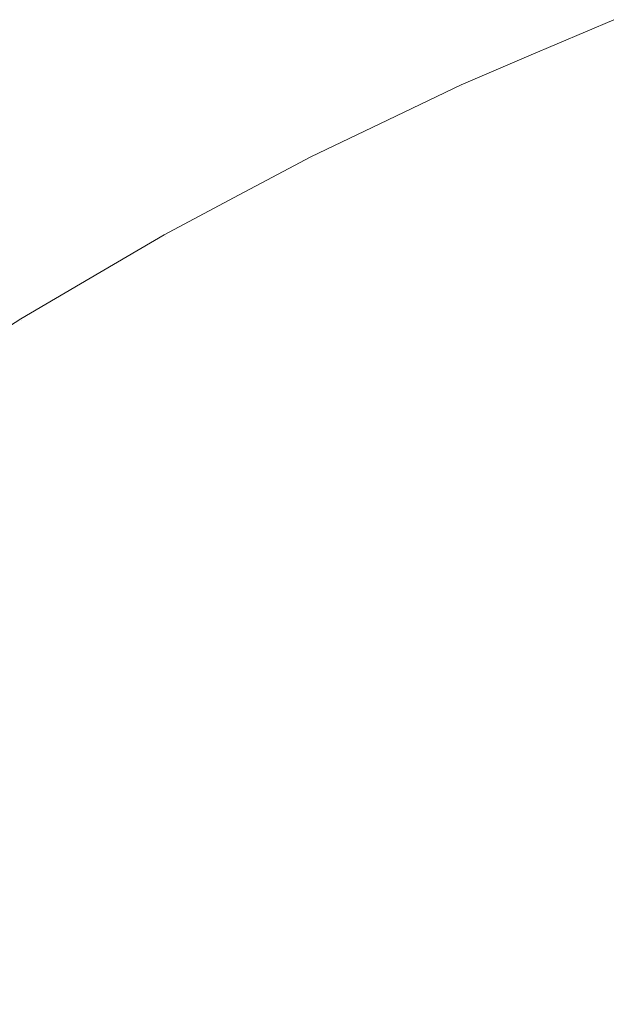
# Model space of a CAD drawing. Header units: centimetres. Extents: x -25.9 to 27.4, y -21.7 to -19.9.
# Tile 35 of 202: x -25.8399 to -25.8248, y -19.8923 to -19.8672. Entities that reach past the tile are written whole.
import ezdxf

# ---------------------------------------------------------------- set-up
doc = ezdxf.new("R2010")
doc.units = ezdxf.units.CM
doc.header["$LTSCALE"] = 2.54
doc.layers.add('Lucido design-1', color=7, linetype='Continuous')

# ---------------------------------------------------------------- blocks, each defined once
blk = doc.blocks.new('Gruppo-5-1')
at = {"color": 7, "linetype": 'Continuous', "lineweight": 9}
for points, invisible_edges in [([(-25.828652, -19.86892, 876.324458), (-25.824749, -19.867255, 876.324458), (-25.824767, -19.867211, 876.321383), (-25.826937, -19.868137, 876.321383)], 11), ([(-25.828564, -19.869115, 876.328604), (-25.82467, -19.867453, 876.328604), (-25.824749, -19.867255, 876.324458), (-25.828652, -19.86892, 876.324458)], 15), ([(-25.826937, -19.868137, 875.721383), (-25.824767, -19.867211, 875.721383), (-25.824731, -19.867299, 875.717024), (-25.828632, -19.868964, 875.717024)], 14), ([(-25.828632, -19.868964, 875.717024), (-25.824731, -19.867299, 875.717024), (-25.824632, -19.867546, 875.712891), (-25.828523, -19.869206, 875.712891)], 15), ([(-25.828405, -19.869467, 876.33274), (-25.824526, -19.867811, 876.33274), (-25.82467, -19.867453, 876.328604), (-25.828564, -19.869115, 876.328604)], 15), ([(-25.824767, -19.867211, 875.721383), (-25.826937, -19.868137, 875.721383), (-25.826937, -19.868137, 876.321383), (-25.824767, -19.867211, 876.321383)], 10), ([(-25.828523, -19.869206, 875.712891), (-25.824632, -19.867546, 875.712891), (-25.824469, -19.867951, 875.708777), (-25.828343, -19.869604, 875.708777)], 15), ([(-25.828175, -19.869975, 876.336861), (-25.824318, -19.868329, 876.336861), (-25.824526, -19.867811, 876.33274), (-25.828405, -19.869467, 876.33274)], 15), ([(-25.828343, -19.869604, 875.708777), (-25.824469, -19.867951, 875.708777), (-25.824243, -19.868514, 875.704687), (-25.828093, -19.870156, 875.704687)], 15), ([(-25.826937, -19.868137, 876.321383), (-25.828671, -19.868877, 876.321383), (-25.828652, -19.86892, 876.324458)], 10), ([(-25.828671, -19.868877, 876.321383), (-25.826937, -19.868137, 876.321383), (-25.826937, -19.868137, 875.721383), (-25.828671, -19.868877, 875.721383)], 10), ([(-25.828632, -19.868964, 875.717024), (-25.828671, -19.868877, 875.721383), (-25.826937, -19.868137, 875.721383)], 9), ([(-25.827874, -19.87064, 876.340958), (-25.824046, -19.869006, 876.340958), (-25.824318, -19.868329, 876.336861), (-25.828175, -19.869975, 876.336861)], 15), ([(-25.828093, -19.870156, 875.704687), (-25.824243, -19.868514, 875.704687), (-25.823955, -19.869231, 875.70063), (-25.827775, -19.870861, 875.70063)], 15), ([(-25.83248, -19.87075, 876.324458), (-25.828652, -19.86892, 876.324458), (-25.828671, -19.868877, 876.321383), (-25.830746, -19.869869, 876.321383)], 11), ([(-25.832384, -19.87094, 876.328604), (-25.828564, -19.869115, 876.328604), (-25.828652, -19.86892, 876.324458), (-25.83248, -19.87075, 876.324458)], 15), ([(-25.830746, -19.869869, 875.721383), (-25.828671, -19.868877, 875.721383), (-25.828632, -19.868964, 875.717024), (-25.832459, -19.870792, 875.717024)], 14), ([(-25.828671, -19.868877, 875.721383), (-25.830746, -19.869869, 875.721383), (-25.830746, -19.869869, 876.321383), (-25.828671, -19.868877, 876.321383)], 10), ([(-25.832459, -19.870792, 875.717024), (-25.828632, -19.868964, 875.717024), (-25.828523, -19.869206, 875.712891), (-25.832339, -19.87103, 875.712891)], 15), ([(-25.83221, -19.871285, 876.33274), (-25.828405, -19.869467, 876.33274), (-25.828564, -19.869115, 876.328604), (-25.832384, -19.87094, 876.328604)], 15), ([(-25.832339, -19.87103, 875.712891), (-25.828523, -19.869206, 875.712891), (-25.828343, -19.869604, 875.708777), (-25.832142, -19.87142, 875.708777)], 15), ([(-25.827504, -19.87146, 876.345025), (-25.82371, -19.869842, 876.345025), (-25.824046, -19.869006, 876.340958), (-25.827874, -19.87064, 876.340958)], 15), ([(-25.827775, -19.870861, 875.70063), (-25.823955, -19.869231, 875.70063), (-25.823605, -19.870103, 875.696612), (-25.827388, -19.871717, 875.696612)], 15), ([(-25.831959, -19.871783, 876.336861), (-25.828175, -19.869975, 876.336861), (-25.828405, -19.869467, 876.33274), (-25.83221, -19.871285, 876.33274)], 15), ([(-25.832142, -19.87142, 875.708777), (-25.828343, -19.869604, 875.708777), (-25.828093, -19.870156, 875.704687), (-25.83187, -19.871961, 875.704687)], 15), ([(-25.830746, -19.869869, 876.321383), (-25.832502, -19.870707, 876.321383), (-25.83248, -19.87075, 876.324458)], 10), ([(-25.832502, -19.870707, 876.321383), (-25.830746, -19.869869, 876.321383), (-25.830746, -19.869869, 875.721383), (-25.832502, -19.870707, 875.721383)], 10), ([(-25.832459, -19.870792, 875.717024), (-25.832502, -19.870707, 875.721383), (-25.830746, -19.869869, 875.721383)], 9), ([(-25.827063, -19.872435, 876.349055), (-25.823311, -19.870834, 876.349055), (-25.82371, -19.869842, 876.345025), (-25.827504, -19.87146, 876.345025)], 15), ([(-25.831631, -19.872435, 876.340958), (-25.827874, -19.87064, 876.340958), (-25.828175, -19.869975, 876.336861), (-25.831959, -19.871783, 876.336861)], 15), ([(-25.83187, -19.871961, 875.704687), (-25.828093, -19.870156, 875.704687), (-25.827775, -19.870861, 875.70063), (-25.831521, -19.872651, 875.70063)], 15), ([(-25.827388, -19.871717, 875.696612), (-25.823605, -19.870103, 875.696612), (-25.823193, -19.871127, 875.692639), (-25.826933, -19.872723, 875.692639)], 15), ([(-25.836228, -19.87274, 876.324458), (-25.83248, -19.87075, 876.324458), (-25.832502, -19.870707, 876.321383), (-25.834482, -19.871759, 876.321383)], 11), ([(-25.834482, -19.871759, 875.721383), (-25.832502, -19.870707, 875.721383), (-25.832459, -19.870792, 875.717024), (-25.836204, -19.872782, 875.717024)], 14), ([(-25.832502, -19.870707, 875.721383), (-25.834482, -19.871759, 875.721383), (-25.834482, -19.871759, 876.321383), (-25.832502, -19.870707, 876.321383)], 10), ([(-25.831225, -19.873239, 876.345025), (-25.827504, -19.87146, 876.345025), (-25.827874, -19.87064, 876.340958), (-25.831631, -19.872435, 876.340958)], 15), ([(-25.836123, -19.872926, 876.328604), (-25.832384, -19.87094, 876.328604), (-25.83248, -19.87075, 876.324458), (-25.836228, -19.87274, 876.324458)], 15), ([(-25.836204, -19.872782, 875.717024), (-25.832459, -19.870792, 875.717024), (-25.832339, -19.87103, 875.712891), (-25.836075, -19.873014, 875.712891)], 15), ([(-25.835935, -19.873263, 876.33274), (-25.83221, -19.871285, 876.33274), (-25.832384, -19.87094, 876.328604), (-25.836123, -19.872926, 876.328604)], 15), ([(-25.831521, -19.872651, 875.70063), (-25.827775, -19.870861, 875.70063), (-25.827388, -19.871717, 875.696612), (-25.831098, -19.87349, 875.696612)], 15), ([(-25.826553, -19.873564, 876.35304), (-25.822849, -19.871983, 876.35304), (-25.823311, -19.870834, 876.349055), (-25.827063, -19.872435, 876.349055)], 15), ([(-25.836075, -19.873014, 875.712891), (-25.832339, -19.87103, 875.712891), (-25.832142, -19.87142, 875.708777), (-25.835862, -19.873395, 875.708777)], 15), ([(-25.826933, -19.872723, 875.692639), (-25.823193, -19.871127, 875.692639), (-25.822722, -19.872301, 875.688718), (-25.826412, -19.873876, 875.688718)], 15), ([(-25.835663, -19.873751, 876.336861), (-25.831959, -19.871783, 876.336861), (-25.83221, -19.871285, 876.33274), (-25.835935, -19.873263, 876.33274)], 15), ([(-25.835862, -19.873395, 875.708777), (-25.832142, -19.87142, 875.708777), (-25.83187, -19.871961, 875.704687), (-25.835566, -19.873924, 875.704687)], 15), ([(-25.830744, -19.874194, 876.349055), (-25.827063, -19.872435, 876.349055), (-25.827504, -19.87146, 876.345025), (-25.831225, -19.873239, 876.345025)], 15), ([(-25.831098, -19.87349, 875.696612), (-25.827388, -19.871717, 875.696612), (-25.826933, -19.872723, 875.692639), (-25.830602, -19.874476, 875.692639)], 15), ([(-25.834482, -19.871759, 876.321383), (-25.836251, -19.872699, 876.321383), (-25.836228, -19.87274, 876.324458)], 10), ([(-25.836251, -19.872699, 876.321383), (-25.834482, -19.871759, 876.321383), (-25.834482, -19.871759, 875.721383), (-25.836251, -19.872699, 875.721383)], 10), ([(-25.836204, -19.872782, 875.717024), (-25.836251, -19.872699, 875.721383), (-25.834482, -19.871759, 875.721383)], 9), ([(-25.835307, -19.874388, 876.340958), (-25.831631, -19.872435, 876.340958), (-25.831959, -19.871783, 876.336861), (-25.835663, -19.873751, 876.336861)], 15), ([(-25.835566, -19.873924, 875.704687), (-25.83187, -19.871961, 875.704687), (-25.831521, -19.872651, 875.70063), (-25.835189, -19.874599, 875.70063)], 15), ([(-25.825974, -19.874844, 876.356974), (-25.822326, -19.873287, 876.356974), (-25.822849, -19.871983, 876.35304), (-25.826553, -19.873564, 876.35304)], 15), ([(-25.834868, -19.875174, 876.345025), (-25.831225, -19.873239, 876.345025), (-25.831631, -19.872435, 876.340958), (-25.835307, -19.874388, 876.340958)], 15), ([(-25.830186, -19.8753, 876.35304), (-25.826553, -19.873564, 876.35304), (-25.827063, -19.872435, 876.349055), (-25.830744, -19.874194, 876.349055)], 15), ([(-25.826412, -19.873876, 875.688718), (-25.822722, -19.872301, 875.688718), (-25.82219, -19.873623, 875.684856), (-25.825825, -19.875174, 875.684856)], 15), ([(-25.839887, -19.874887, 876.324458), (-25.836228, -19.87274, 876.324458), (-25.836251, -19.872699, 876.321383), (-25.838139, -19.873807, 876.321383)], 11), ([(-25.838139, -19.873807, 875.721383), (-25.836251, -19.872699, 875.721383), (-25.836204, -19.872782, 875.717024), (-25.839862, -19.874928, 875.717024)], 14), ([(-25.836251, -19.872699, 875.721383), (-25.838139, -19.873807, 875.721383), (-25.838139, -19.873807, 876.321383), (-25.836251, -19.872699, 876.321383)], 10), ([(-25.835189, -19.874599, 875.70063), (-25.831521, -19.872651, 875.70063), (-25.831098, -19.87349, 875.696612), (-25.834731, -19.87542, 875.696612)], 15), ([(-25.830602, -19.874476, 875.692639), (-25.826933, -19.872723, 875.692639), (-25.826412, -19.873876, 875.688718), (-25.830032, -19.875606, 875.688718)], 15), ([(-25.839775, -19.875069, 876.328604), (-25.836123, -19.872926, 876.328604), (-25.836228, -19.87274, 876.324458), (-25.839887, -19.874887, 876.324458)], 15), ([(-25.839862, -19.874928, 875.717024), (-25.836204, -19.872782, 875.717024), (-25.836075, -19.873014, 875.712891), (-25.839723, -19.875155, 875.712891)], 15), ([(-25.839573, -19.875398, 876.33274), (-25.835935, -19.873263, 876.33274), (-25.836123, -19.872926, 876.328604), (-25.839775, -19.875069, 876.328604)], 15), ([(-25.839723, -19.875155, 875.712891), (-25.836075, -19.873014, 875.712891), (-25.835862, -19.873395, 875.708777), (-25.839494, -19.875526, 875.708777)], 15), ([(-25.83928, -19.875873, 876.336861), (-25.835663, -19.873751, 876.336861), (-25.835935, -19.873263, 876.33274), (-25.839573, -19.875398, 876.33274)], 15), ([(-25.839494, -19.875526, 875.708777), (-25.835862, -19.873395, 875.708777), (-25.835566, -19.873924, 875.704687), (-25.839176, -19.876042, 875.704687)], 15), ([(-25.834346, -19.876108, 876.349055), (-25.830744, -19.874194, 876.349055), (-25.831225, -19.873239, 876.345025), (-25.834868, -19.875174, 876.345025)], 15), ([(-25.825328, -19.876273, 876.360848), (-25.82174, -19.874743, 876.360848), (-25.822326, -19.873287, 876.356974), (-25.825974, -19.874844, 876.356974)], 15), ([(-25.834731, -19.87542, 875.696612), (-25.831098, -19.87349, 875.696612), (-25.830602, -19.874476, 875.692639), (-25.834192, -19.876383, 875.692639)], 15), ([(-25.829554, -19.876554, 876.356974), (-25.825974, -19.874844, 876.356974), (-25.826553, -19.873564, 876.35304), (-25.830186, -19.8753, 876.35304)], 15), ([(-25.825825, -19.875174, 875.684856), (-25.82219, -19.873623, 875.684856), (-25.821601, -19.875089, 875.68106), (-25.825174, -19.876614, 875.68106)], 15), ([(-25.838139, -19.873807, 876.321383), (-25.839912, -19.874847, 876.321383), (-25.839887, -19.874887, 876.324458)], 10), ([(-25.839912, -19.874847, 876.321383), (-25.838139, -19.873807, 876.321383), (-25.838139, -19.873807, 875.721383), (-25.839912, -19.874847, 875.721383)], 10), ([(-25.839862, -19.874928, 875.717024), (-25.839912, -19.874847, 875.721383), (-25.838139, -19.873807, 875.721383)], 9), ([(-25.838898, -19.876494, 876.340958), (-25.835307, -19.874388, 876.340958), (-25.835663, -19.873751, 876.336861), (-25.83928, -19.875873, 876.336861)], 15), ([(-25.839176, -19.876042, 875.704687), (-25.835566, -19.873924, 875.704687), (-25.835189, -19.874599, 875.70063), (-25.83877, -19.876701, 875.70063)], 15), ([(-25.830032, -19.875606, 875.688718), (-25.826412, -19.873876, 875.688718), (-25.825825, -19.875174, 875.684856), (-25.829391, -19.876877, 875.684856)], 15), ([(-25.833742, -19.877188, 876.35304), (-25.830186, -19.8753, 876.35304), (-25.830744, -19.874194, 876.349055), (-25.834346, -19.876108, 876.349055)], 15), ([(-25.838426, -19.877261, 876.345025), (-25.834868, -19.875174, 876.345025), (-25.835307, -19.874388, 876.340958), (-25.838898, -19.876494, 876.340958)], 15), ([(-25.834192, -19.876383, 875.692639), (-25.830602, -19.874476, 875.692639), (-25.830032, -19.875606, 875.688718), (-25.833575, -19.877488, 875.688718)], 15), ([(-25.83877, -19.876701, 875.70063), (-25.835189, -19.874599, 875.70063), (-25.834731, -19.87542, 875.696612), (-25.838278, -19.877501, 875.696612)], 15), ([(-25.843452, -19.877188, 876.324458), (-25.839887, -19.874887, 876.324458), (-25.839912, -19.874847, 876.321383), (-25.841711, -19.876008, 876.321383)], 11), ([(-25.843333, -19.877365, 876.328604), (-25.839775, -19.875069, 876.328604), (-25.839887, -19.874887, 876.324458), (-25.843452, -19.877188, 876.324458)], 15), ([(-25.841711, -19.876008, 875.721383), (-25.839912, -19.874847, 875.721383), (-25.839862, -19.874928, 875.717024), (-25.843425, -19.877228, 875.717024)], 14), ([(-25.843425, -19.877228, 875.717024), (-25.839862, -19.874928, 875.717024), (-25.839723, -19.875155, 875.712891), (-25.843276, -19.877448, 875.712891)], 15), ([(-25.839912, -19.874847, 875.721383), (-25.841711, -19.876008, 875.721383), (-25.841711, -19.876008, 876.321383), (-25.839912, -19.874847, 876.321383)], 10), ([(-25.828847, -19.877955, 876.360848), (-25.825328, -19.876273, 876.360848), (-25.825974, -19.874844, 876.356974), (-25.829554, -19.876554, 876.356974)], 15), ([(-25.824615, -19.877851, 876.364658), (-25.821095, -19.876349, 876.364658), (-25.82174, -19.874743, 876.360848), (-25.825328, -19.876273, 876.360848)], 15), ([(-25.843116, -19.877685, 876.33274), (-25.839573, -19.875398, 876.33274), (-25.839775, -19.875069, 876.328604), (-25.843333, -19.877365, 876.328604)], 15), ([(-25.843276, -19.877448, 875.712891), (-25.839723, -19.875155, 875.712891), (-25.839494, -19.875526, 875.708777), (-25.843032, -19.87781, 875.708777)], 15), ([(-25.837865, -19.878172, 876.349055), (-25.834346, -19.876108, 876.349055), (-25.834868, -19.875174, 876.345025), (-25.838426, -19.877261, 876.345025)], 15), ([(-25.829391, -19.876877, 875.684856), (-25.825825, -19.875174, 875.684856), (-25.825174, -19.876614, 875.68106), (-25.828679, -19.878289, 875.68106)], 15), ([(-25.825174, -19.876614, 875.68106), (-25.821601, -19.875089, 875.68106), (-25.820955, -19.876698, 875.677334), (-25.82446, -19.878194, 875.677334)], 15), ([(-25.842804, -19.878147, 876.336861), (-25.83928, -19.875873, 876.336861), (-25.839573, -19.875398, 876.33274), (-25.843116, -19.877685, 876.33274)], 15), ([(-25.838278, -19.877501, 875.696612), (-25.834731, -19.87542, 875.696612), (-25.834192, -19.876383, 875.692639), (-25.837699, -19.878441, 875.692639)], 15), ([(-25.833057, -19.878415, 876.356974), (-25.829554, -19.876554, 876.356974), (-25.830186, -19.8753, 876.35304), (-25.833742, -19.877188, 876.35304)], 15), ([(-25.843032, -19.87781, 875.708777), (-25.839494, -19.875526, 875.708777), (-25.839176, -19.876042, 875.704687), (-25.842693, -19.878312, 875.704687)], 15), ([(-25.833575, -19.877488, 875.688718), (-25.830032, -19.875606, 875.688718), (-25.829391, -19.876877, 875.684856), (-25.832881, -19.878731, 875.684856)], 15), ([(-25.842395, -19.878752, 876.340958), (-25.838898, -19.876494, 876.340958), (-25.83928, -19.875873, 876.336861), (-25.842804, -19.878147, 876.336861)], 15), ([(-25.842693, -19.878312, 875.704687), (-25.839176, -19.876042, 875.704687), (-25.83877, -19.876701, 875.70063), (-25.84226, -19.878953, 875.70063)], 15), ([(-25.837215, -19.879226, 876.35304), (-25.833742, -19.877188, 876.35304), (-25.834346, -19.876108, 876.349055), (-25.837865, -19.878172, 876.349055)], 15), ([(-25.841891, -19.879498, 876.345025), (-25.838426, -19.877261, 876.345025), (-25.838898, -19.876494, 876.340958), (-25.842395, -19.878752, 876.340958)], 15), ([(-25.837699, -19.878441, 875.692639), (-25.834192, -19.876383, 875.692639), (-25.833575, -19.877488, 875.688718), (-25.837036, -19.879518, 875.688718)], 15), ([(-25.828068, -19.879501, 876.364658), (-25.824615, -19.877851, 876.364658), (-25.825328, -19.876273, 876.360848), (-25.828847, -19.877955, 876.360848)], 15), ([(-25.84226, -19.878953, 875.70063), (-25.83877, -19.876701, 875.70063), (-25.838278, -19.877501, 875.696612), (-25.841733, -19.879731, 875.696612)], 15), ([(-25.832292, -19.879785, 876.360848), (-25.828847, -19.877955, 876.360848), (-25.829554, -19.876554, 876.356974), (-25.833057, -19.878415, 876.356974)], 15), ([(-25.828679, -19.878289, 875.68106), (-25.825174, -19.876614, 875.68106), (-25.82446, -19.878194, 875.677334), (-25.827899, -19.879837, 875.677334)], 15), ([(-25.832881, -19.878731, 875.684856), (-25.829391, -19.876877, 875.684856), (-25.828679, -19.878289, 875.68106), (-25.83211, -19.880111, 875.68106)], 15), ([(-25.836479, -19.880423, 876.356974), (-25.833057, -19.878415, 876.356974), (-25.833742, -19.877188, 876.35304), (-25.837215, -19.879226, 876.35304)], 15), ([(-25.841292, -19.880384, 876.349055), (-25.837865, -19.878172, 876.349055), (-25.838426, -19.877261, 876.345025), (-25.841891, -19.879498, 876.345025)], 15), ([(-25.841733, -19.879731, 875.696612), (-25.838278, -19.877501, 875.696612), (-25.837699, -19.878441, 875.692639), (-25.841115, -19.880646, 875.692639)], 15), ([(-25.837036, -19.879518, 875.688718), (-25.833575, -19.877488, 875.688718), (-25.832881, -19.878731, 875.684856), (-25.836289, -19.880731, 875.684856)], 15), ([(-25.831448, -19.881296, 876.364658), (-25.828068, -19.879501, 876.364658), (-25.828847, -19.877955, 876.360848), (-25.832292, -19.879785, 876.360848)], 15), ([(-25.827216, -19.88119, 876.368395), (-25.823836, -19.879575, 876.368395), (-25.824615, -19.877851, 876.364658), (-25.828068, -19.879501, 876.364658)], 15), ([(-25.840599, -19.88141, 876.35304), (-25.837215, -19.879226, 876.35304), (-25.837865, -19.878172, 876.349055), (-25.841292, -19.880384, 876.349055)], 15), ([(-25.827899, -19.879837, 875.677334), (-25.82446, -19.878194, 875.677334), (-25.823684, -19.87991, 875.673687), (-25.827051, -19.881519, 875.673687)], 15), ([(-25.841115, -19.880646, 875.692639), (-25.837699, -19.878441, 875.692639), (-25.837036, -19.879518, 875.688718), (-25.840407, -19.881694, 875.688718)], 15), ([(-25.835656, -19.881759, 876.360848), (-25.832292, -19.879785, 876.360848), (-25.833057, -19.878415, 876.356974), (-25.836479, -19.880423, 876.356974)], 15), ([(-25.83211, -19.880111, 875.68106), (-25.828679, -19.878289, 875.68106), (-25.827899, -19.879837, 875.677334), (-25.831264, -19.881625, 875.677334)], 15), ([(-25.836289, -19.880731, 875.684856), (-25.832881, -19.878731, 875.684856), (-25.83211, -19.880111, 875.68106), (-25.83546, -19.882077, 875.68106)], 15), ([(-25.839812, -19.882574, 876.356974), (-25.836479, -19.880423, 876.356974), (-25.837215, -19.879226, 876.35304), (-25.840599, -19.88141, 876.35304)], 15), ([(-25.830525, -19.882947, 876.368395), (-25.827216, -19.88119, 876.368395), (-25.828068, -19.879501, 876.364658), (-25.831448, -19.881296, 876.364658)], 15), ([(-25.840407, -19.881694, 875.688718), (-25.837036, -19.879518, 875.688718), (-25.836289, -19.880731, 875.684856), (-25.839609, -19.882874, 875.684856)], 15), ([(-25.826294, -19.883019, 876.372053), (-25.822992, -19.881441, 876.372053), (-25.823836, -19.879575, 876.368395), (-25.827216, -19.88119, 876.368395)], 15), ([(-25.834748, -19.883233, 876.364658), (-25.831448, -19.881296, 876.364658), (-25.832292, -19.879785, 876.360848), (-25.835656, -19.881759, 876.360848)], 15), ([(-25.831264, -19.881625, 875.677334), (-25.827899, -19.879837, 875.677334), (-25.827051, -19.881519, 875.673687), (-25.830346, -19.883269, 875.673687)], 15), ([(-25.827051, -19.881519, 875.673687), (-25.823684, -19.87991, 875.673687), (-25.822848, -19.88176, 875.670122), (-25.826137, -19.883331, 875.670122)], 15), ([(-25.83546, -19.882077, 875.68106), (-25.83211, -19.880111, 875.68106), (-25.831264, -19.881625, 875.677334), (-25.834551, -19.883553, 875.677334)], 15), ([(-25.838933, -19.883874, 876.360848), (-25.835656, -19.881759, 876.360848), (-25.836479, -19.880423, 876.356974), (-25.839812, -19.882574, 876.356974)], 15), ([(-25.839609, -19.882874, 875.684856), (-25.836289, -19.880731, 875.684856), (-25.83546, -19.882077, 875.68106), (-25.838724, -19.884183, 875.68106)], 15), ([(-25.829527, -19.884735, 876.372053), (-25.826294, -19.883019, 876.372053), (-25.827216, -19.88119, 876.368395), (-25.830525, -19.882947, 876.368395)], 15), ([(-25.843051, -19.884865, 876.356974), (-25.839812, -19.882574, 876.356974), (-25.840599, -19.88141, 876.35304), (-25.843886, -19.883735, 876.35304)], 15), ([(-25.833757, -19.884844, 876.368395), (-25.830525, -19.882947, 876.368395), (-25.831448, -19.881296, 876.364658), (-25.834748, -19.883233, 876.364658)], 15), ([(-25.830346, -19.883269, 875.673687), (-25.827051, -19.881519, 875.673687), (-25.826137, -19.883331, 875.670122), (-25.829356, -19.885041, 875.670122)], 15), ([(-25.825303, -19.884985, 876.375625), (-25.822085, -19.883447, 876.375625), (-25.822992, -19.881441, 876.372053), (-25.826294, -19.883019, 876.372053)], 15), ([(-25.843683, -19.884011, 875.688718), (-25.840407, -19.881694, 875.688718), (-25.839609, -19.882874, 875.684856), (-25.842836, -19.885156, 875.684856)], 15), ([(-25.837964, -19.885308, 876.364658), (-25.834748, -19.883233, 876.364658), (-25.835656, -19.881759, 876.360848), (-25.838933, -19.883874, 876.360848)], 15), ([(-25.834551, -19.883553, 875.677334), (-25.831264, -19.881625, 875.677334), (-25.830346, -19.883269, 875.673687), (-25.833564, -19.885157, 875.673687)], 15), ([(-25.826137, -19.883331, 875.670122), (-25.822848, -19.88176, 875.670122), (-25.821953, -19.883739, 875.666648), (-25.825159, -19.885271, 875.666648)], 15), ([(-25.838724, -19.884183, 875.68106), (-25.83546, -19.882077, 875.68106), (-25.834551, -19.883553, 875.677334), (-25.837753, -19.88562, 875.677334)], 15), ([(-25.842118, -19.886126, 876.360848), (-25.838933, -19.883874, 876.360848), (-25.839812, -19.882574, 876.356974), (-25.843051, -19.884865, 876.356974)], 15), ([(-25.842836, -19.885156, 875.684856), (-25.839609, -19.882874, 875.684856), (-25.838724, -19.884183, 875.68106), (-25.841896, -19.886427, 875.68106)], 15), ([(-25.832683, -19.886588, 876.372053), (-25.829527, -19.884735, 876.372053), (-25.830525, -19.882947, 876.368395), (-25.833757, -19.884844, 876.368395)], 15), ([(-25.828453, -19.886657, 876.375625), (-25.825303, -19.884985, 876.375625), (-25.826294, -19.883019, 876.372053), (-25.829527, -19.884735, 876.372053)], 15), ([(-25.836905, -19.886875, 876.368395), (-25.833757, -19.884844, 876.368395), (-25.834748, -19.883233, 876.364658), (-25.837964, -19.885308, 876.364658)], 15), ([(-25.833564, -19.885157, 875.673687), (-25.830346, -19.883269, 875.673687), (-25.829356, -19.885041, 875.670122), (-25.832499, -19.886886, 875.670122)], 15), ([(-25.829356, -19.885041, 875.670122), (-25.826137, -19.883331, 875.670122), (-25.825159, -19.885271, 875.666648), (-25.828296, -19.886938, 875.666648)], 15), ([(-25.824244, -19.887085, 876.379106), (-25.821117, -19.88559, 876.379106), (-25.822085, -19.883447, 876.375625), (-25.825303, -19.884985, 876.375625)], 15), ([(-25.837753, -19.88562, 875.677334), (-25.834551, -19.883553, 875.677334), (-25.833564, -19.885157, 875.673687), (-25.836699, -19.887181, 875.673687)], 15), ([(-25.825159, -19.885271, 875.666648), (-25.821953, -19.883739, 875.666648), (-25.821001, -19.885845, 875.663268), (-25.824118, -19.887335, 875.663268)], 15), ([(-25.841088, -19.887518, 876.364658), (-25.837964, -19.885308, 876.364658), (-25.838933, -19.883874, 876.360848), (-25.842118, -19.886126, 876.360848)], 15), ([(-25.841896, -19.886427, 875.68106), (-25.838724, -19.884183, 875.68106), (-25.837753, -19.88562, 875.677334), (-25.840865, -19.887821, 875.677334)], 15), ([(-25.831529, -19.888462, 876.375625), (-25.828453, -19.886657, 876.375625), (-25.829527, -19.884735, 876.372053), (-25.832683, -19.886588, 876.372053)], 15), ([(-25.835758, -19.888572, 876.372053), (-25.832683, -19.886588, 876.372053), (-25.833757, -19.884844, 876.368395), (-25.836905, -19.886875, 876.368395)], 15), ([(-25.827306, -19.888711, 876.379106), (-25.824244, -19.887085, 876.379106), (-25.825303, -19.884985, 876.375625), (-25.828453, -19.886657, 876.375625)], 15), ([(-25.836699, -19.887181, 875.673687), (-25.833564, -19.885157, 875.673687), (-25.832499, -19.886886, 875.670122), (-25.835562, -19.888862, 875.670122)], 15), ([(-25.832499, -19.886886, 875.670122), (-25.829356, -19.885041, 875.670122), (-25.828296, -19.886938, 875.666648), (-25.83136, -19.888736, 875.666648)], 15), ([(-25.828296, -19.886938, 875.666648), (-25.825159, -19.885271, 875.666648), (-25.824118, -19.887335, 875.663268), (-25.827169, -19.888955, 875.663268)], 15), ([(-25.839964, -19.889039, 876.368395), (-25.836905, -19.886875, 876.368395), (-25.837964, -19.885308, 876.364658), (-25.841088, -19.887518, 876.364658)], 15), ([(-25.840865, -19.887821, 875.677334), (-25.837753, -19.88562, 875.677334), (-25.836699, -19.887181, 875.673687), (-25.839745, -19.889335, 875.673687)], 15), ([(-25.834525, -19.890396, 876.375625), (-25.831529, -19.888462, 876.375625), (-25.832683, -19.886588, 876.372053), (-25.835758, -19.888572, 876.372053)], 15), ([(-25.830295, -19.890465, 876.379106), (-25.827306, -19.888711, 876.379106), (-25.828453, -19.886657, 876.375625), (-25.831529, -19.888462, 876.375625)], 15), ([(-25.838746, -19.890685, 876.372053), (-25.835758, -19.888572, 876.372053), (-25.836905, -19.886875, 876.368395), (-25.839964, -19.889039, 876.368395)], 15), ([(-25.835562, -19.888862, 875.670122), (-25.832499, -19.886886, 875.670122), (-25.83136, -19.888736, 875.666648), (-25.834345, -19.890662, 875.666648)], 15), ([(-25.83136, -19.888736, 875.666648), (-25.828296, -19.886938, 875.666648), (-25.827169, -19.888955, 875.663268), (-25.830149, -19.890703, 875.663268)], 15), ([(-25.839745, -19.889335, 875.673687), (-25.836699, -19.887181, 875.673687), (-25.835562, -19.888862, 875.670122), (-25.838538, -19.890967, 875.670122)], 15), ([(-25.826087, -19.890892, 876.382487), (-25.823119, -19.889316, 876.382487), (-25.824244, -19.887085, 876.379106), (-25.827306, -19.888711, 876.379106)], 15), ([(-25.827169, -19.888955, 875.663268), (-25.824118, -19.887335, 875.663268), (-25.823018, -19.889518, 875.659988), (-25.825977, -19.891089, 875.659988)], 15), ([(-25.84388, -19.890151, 875.677334), (-25.840865, -19.887821, 875.677334), (-25.839745, -19.889335, 875.673687), (-25.842697, -19.891617, 875.673687)], 15), ([(-25.833208, -19.892345, 876.379106), (-25.830295, -19.890465, 876.379106), (-25.831529, -19.888462, 876.375625), (-25.834525, -19.890396, 876.375625)], 15), ([(-25.837437, -19.892456, 876.375625), (-25.834525, -19.890396, 876.375625), (-25.835758, -19.888572, 876.372053), (-25.838746, -19.890685, 876.372053)], 15), ([(-25.834345, -19.890662, 875.666648), (-25.83136, -19.888736, 875.666648), (-25.830149, -19.890703, 875.663268), (-25.833051, -19.892577, 875.663268)], 15), ([(-25.828985, -19.892593, 876.382487), (-25.826087, -19.890892, 876.382487), (-25.827306, -19.888711, 876.379106), (-25.830295, -19.890465, 876.379106)], 15), ([(-25.841642, -19.892924, 876.372053), (-25.838746, -19.890685, 876.372053), (-25.839964, -19.889039, 876.368395), (-25.842928, -19.89133, 876.368395)], 15), ([(-25.838538, -19.890967, 875.670122), (-25.835562, -19.888862, 875.670122), (-25.834345, -19.890662, 875.666648), (-25.837246, -19.892714, 875.666648)], 15), ([(-25.830149, -19.890703, 875.663268), (-25.827169, -19.888955, 875.663268), (-25.825977, -19.891089, 875.659988), (-25.828867, -19.892785, 875.659988)], 15), ([(-25.842697, -19.891617, 875.673687), (-25.839745, -19.889335, 875.673687), (-25.838538, -19.890967, 875.670122), (-25.841422, -19.893196, 875.670122)], 15), ([(-25.824799, -19.893198, 876.385764), (-25.82193, -19.891674, 876.385764), (-25.823119, -19.889316, 876.382487), (-25.826087, -19.890892, 876.382487)], 15), ([(-25.825977, -19.891089, 875.659988), (-25.823018, -19.889518, 875.659988), (-25.821858, -19.891817, 875.656814), (-25.824721, -19.893337, 875.656814)], 15), ([(-25.836038, -19.894347, 876.379106), (-25.833208, -19.892345, 876.379106), (-25.834525, -19.890396, 876.375625), (-25.837437, -19.892456, 876.375625)], 15), ([(-25.831809, -19.894415, 876.382487), (-25.828985, -19.892593, 876.382487), (-25.830295, -19.890465, 876.379106), (-25.833208, -19.892345, 876.379106)], 15), ([(-25.840258, -19.894637, 876.375625), (-25.837437, -19.892456, 876.375625), (-25.838746, -19.890685, 876.372053), (-25.841642, -19.892924, 876.372053)], 15), ([(-25.837246, -19.892714, 875.666648), (-25.834345, -19.890662, 875.666648), (-25.833051, -19.892577, 875.663268), (-25.835872, -19.894572, 875.663268)], 15), ([(-25.833051, -19.892577, 875.663268), (-25.830149, -19.890703, 875.663268), (-25.828867, -19.892785, 875.659988), (-25.831682, -19.894602, 875.659988)], 15), ([(-25.841422, -19.893196, 875.670122), (-25.838538, -19.890967, 875.670122), (-25.837246, -19.892714, 875.666648), (-25.840057, -19.894886, 875.666648)], 15), ([(-25.8276, -19.894842, 876.385764), (-25.824799, -19.893198, 876.385764), (-25.826087, -19.890892, 876.382487), (-25.828985, -19.892593, 876.382487)], 15), ([(-25.828867, -19.892785, 875.659988), (-25.825977, -19.891089, 875.659988), (-25.824721, -19.893337, 875.656814), (-25.827517, -19.894978, 875.656814)], 15), ([(-25.823443, -19.895625, 876.38893), (-25.820679, -19.894157, 876.38893), (-25.82193, -19.891674, 876.385764), (-25.824799, -19.893198, 876.385764)], 15)]:
    blk.add_3dface(points, dxfattribs=dict(at, invisible_edges=invisible_edges))

msp = doc.modelspace()

# ---------------------------------------------------------------- block references
at = {"layer": 'Lucido design-1', "color": 7}
msp.add_blockref('Gruppo-5-1', (0, 0), dxfattribs=at)

doc.saveas('drawing.dxf')
